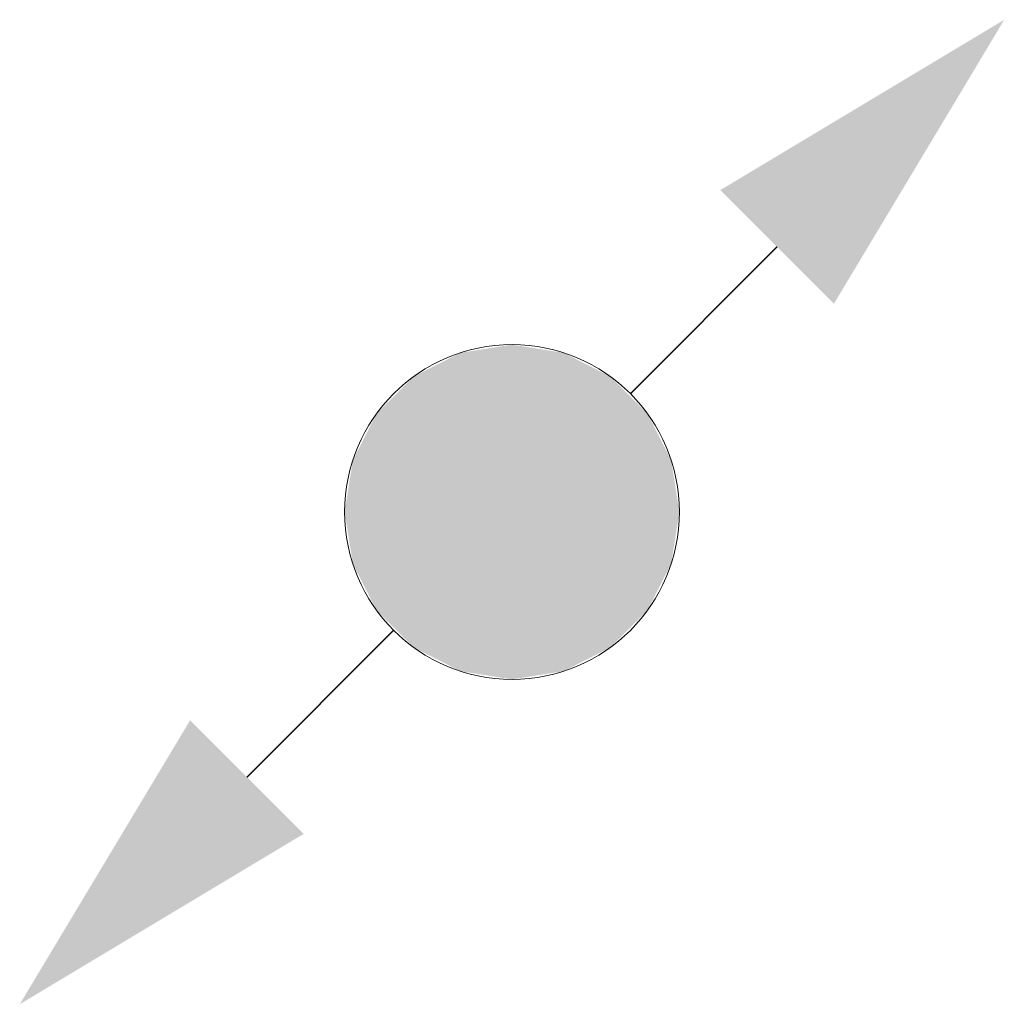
# Model space of a CAD drawing. Header units: millimetres. Extents: x -110 to 42753, y -17230 to 5732.
# Tile 2 of 5: x 2491 to 2858, y -11725 to -11358. Entities that reach past the tile are written whole.
import ezdxf

# ---------------------------------------------------------------- set-up
doc = ezdxf.new("R2010")
doc.units = ezdxf.units.MM
doc.layers.add('Dešťová voda', color=7, linetype='Continuous')

# ---------------------------------------------------------------- blocks, each defined once
blk = doc.blocks.new('Konec potrubí-PipeEnd Dešťová voda D125-ID-52-8-29-6307')
at = {"layer": 'Dešťová voda', "lineweight": 5}
for points in [[(62.5, 0), (59.44, 19.31), (50.56, 36.74), (36.74, 50.56), (19.31, 59.44), (0, 62.5), (-19.31, 59.44), (-36.74, 50.56), (-50.56, 36.74), (-59.44, 19.31), (-62.5, 0), (-59.44, -19.31), (-50.56, -36.74), (-36.74, -50.56), (-19.31, -59.44), (0, -62.5), (19.31, -59.44), (36.74, -50.56), (50.56, -36.74), (59.44, -19.31)], [(-183.85, -183.85), (-120.21, -77.78), (-77.78, -120.21)]]:
    blk.add_hatch(color=174, dxfattribs=at).paths.add_polyline_path(points)
at = {"layer": 'Dešťová voda', "color": 174, "lineweight": 5}
for p, q in [((44.19, 44.19), (98.92, 99.07)), ((-98.99, -98.99), (-44.26, -44.12))]:
    blk.add_line(p, q, dxfattribs=at)
blk = doc.blocks.new('Začátek potrubí-PipeStart Kanalizace D50-ID-52-8-29-136-14')
at = {"layer": 'Dešťová voda', "lineweight": 5}
for points in [[(-26967.91, -4423.64), (-27031.55, -4529.71), (-27073.98, -4487.28)], [(-27089.26, -4607.49), (-27092.32, -4588.17), (-27101.2, -4570.75), (-27115.02, -4556.92), (-27132.45, -4548.05), (-27151.76, -4544.99), (-27171.07, -4548.05), (-27188.5, -4556.92), (-27202.32, -4570.75), (-27211.2, -4588.17), (-27214.26, -4607.49), (-27211.2, -4626.8), (-27202.32, -4644.22), (-27188.5, -4658.05), (-27171.07, -4666.93), (-27151.76, -4669.99), (-27132.45, -4666.93), (-27115.02, -4658.05), (-27101.2, -4644.22), (-27092.32, -4626.8)]]:
    blk.add_hatch(color=174, dxfattribs=at).paths.add_polyline_path(points)
at = {"layer": 'Dešťová voda', "color": 174, "lineweight": 5}
for p, q in [((-27052.76, -4508.49), (-27107.49, -4563.36)), ((-27195.95, -4651.68), (-27250.68, -4706.55))]:
    blk.add_line(p, q, dxfattribs=at)
blk.add_circle((-27151.76, -4607.49), 62.5, dxfattribs=at)

msp = doc.modelspace()

# ---------------------------------------------------------------- block references
at = {"layer": 'Dešťová voda', "color": 174, "lineweight": 5}
for name, p in [('Začátek potrubí-PipeStart Kanalizace D50-ID-52-8-29-136-14', (29826.22, -6933.93)), ('Konec potrubí-PipeEnd Dešťová voda D125-ID-52-8-29-6307', (2674.46, -11541.42))]:
    msp.add_blockref(name, p, dxfattribs=at)

doc.saveas('drawing.dxf')
